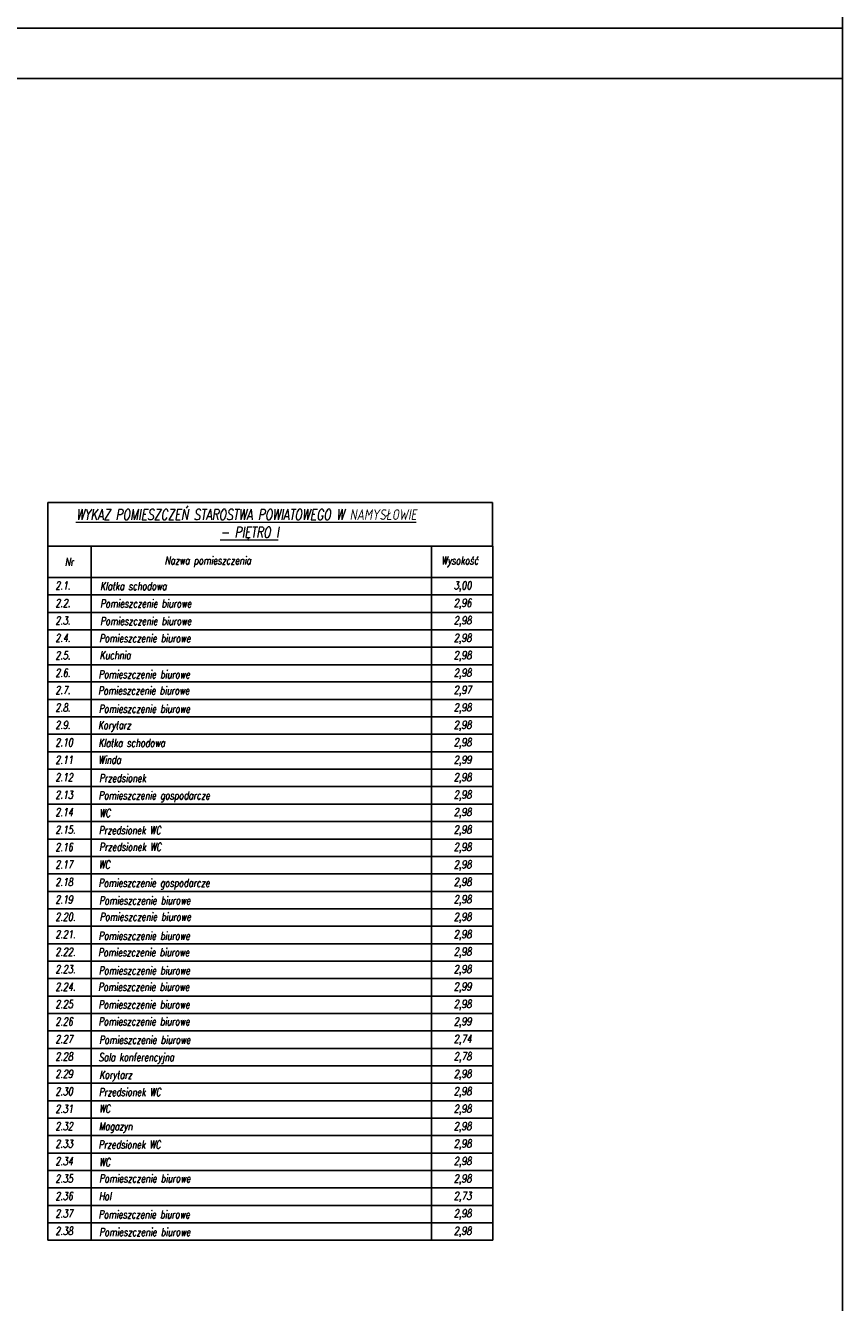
# Model space of a CAD drawing. Header units: inches. Extents: x 1464 to 9264, y -7670 to 9130.
# Tile 15 of 27: x 7648 to 9264, y -1790 to 735. Entities that reach past the tile are written whole.
import ezdxf

# ---------------------------------------------------------------- set-up
doc = ezdxf.new("R2010")
doc.units = ezdxf.units.IN
doc.header["$MEASUREMENT"] = 0
doc.layers.add('koncepcja opis', color=130, linetype='Continuous', lineweight=13)
doc.layers.add('RAMKA', color=3, linetype='Continuous')
doc.styles.add('standard 100', font='simplex.shx', dxfattribs={"width": 0.75, "oblique": 10, "height": 20})
doc.styles.add('standard 50', font='simplex.shx', dxfattribs={"width": 0.75, "oblique": 10, "height": 10})

# ---------------------------------------------------------------- blocks, each defined once
blk = doc.blocks.new('A$C36685AB7')
at = {"layer": 'koncepcja opis', "lineweight": -2}
for p, q in [((6227.9, 7462), (6454.6, 7462)), ((6227.9, 7462), (6227.9, 7375.7)), ((6454.6, 7462), (6849.2, 7462)), ((6849.2, 7462), (7108, 7462)), ((7108, 7462), (7108, 7375.7)), ((6227.9, 7375.7), (6314.1, 7375.7)), ((6227.9, 7375.7), (6227.9, 7313.6)), ((6314.1, 7375.7), (6987.3, 7375.7)), ((6314.1, 7375.7), (6314.1, 7313.6)), ((6970, 7375.7), (7108, 7375.7)), ((6987.3, 7375.7), (7108.1, 7375.7)), ((6987.3, 7375.7), (6987.3, 7313.6)), ((7108.1, 7375.7), (7108.1, 7313.6)), ((6227.9, 7313.6), (6314.1, 7313.6)), ((6227.9, 7313.6), (6227.9, 7279.1)), ((6314.1, 7313.6), (6987.3, 7313.6)), ((6314.1, 7313.6), (6314.1, 7279.1)), ((6987.3, 7313.6), (7108.1, 7313.6)), ((6987.3, 7313.6), (6987.3, 7279.1)), ((7108.1, 7313.6), (7108.1, 7279.1)), ((6227.9, 7279.1), (6314.1, 7279.1)), ((6227.9, 7279.1), (6227.9, 7244.6)), ((6314.1, 7279.1), (6987.3, 7279.1)), ((6314.1, 7279.1), (6314.1, 7244.6)), ((6987.3, 7279.1), (7108.1, 7279.1)), ((6987.3, 7279.1), (6987.3, 7244.6)), ((7108.1, 7279.1), (7108.1, 7210.1)), ((6227.9, 7244.6), (6314.1, 7244.6)), ((6227.9, 7244.6), (6227.9, 7210.1)), ((6314.1, 7244.6), (6987.3, 7244.6)), ((6314.1, 7244.6), (6314.1, 7210.1)), ((6987.3, 7244.6), (7108.1, 7244.6)), ((6987.3, 7244.6), (6987.3, 7210.1)), ((6227.9, 7210.1), (6314.1, 7210.1)), ((6227.9, 7210.1), (6227.9, 7175.6)), ((6314.1, 7210.1), (6987.3, 7210.1)), ((6314.1, 7210.1), (6314.1, 7175.6)), ((6987.3, 7210.1), (7108.1, 7210.1)), ((6987.3, 7210.1), (6987.3, 7175.6)), ((7108.1, 7210.1), (7108.1, 7175.6)), ((6227.9, 7175.6), (6314.1, 7175.6)), ((6227.9, 7175.6), (6227.9, 7107)), ((6314.1, 7175.6), (6987.3, 7175.6)), ((6314.1, 7175.6), (6314.1, 7107)), ((6987.3, 7175.6), (7108.1, 7175.6)), ((6987.3, 7175.6), (6987.3, 7107)), ((7108.1, 7175.6), (7108.1, 7107)), ((6227.9, 7141.1), (6314.1, 7141.1)), ((6314.1, 7141.1), (6987.3, 7141.1)), ((6987.3, 7141.1), (7108.1, 7141.1)), ((6227.9, 7107), (6227.9, 7072.5)), ((6227.9, 7107), (6314.1, 7107)), ((6314.1, 7107), (6314.1, 7072.5)), ((6314.1, 7107), (6987.3, 7107)), ((6987.3, 7107), (6987.3, 7072.5)), ((6987.3, 7107), (7108.1, 7107)), ((7108.1, 7107), (7108.1, 7072.5)), ((6227.9, 7072.5), (6314.1, 7072.5)), ((6227.9, 7072.5), (6227.9, 7038)), ((6314.1, 7072.5), (6987.3, 7072.5)), ((6314.1, 7072.5), (6314.1, 7038)), ((6987.3, 7072.5), (7108.1, 7072.5)), ((6987.3, 7072.5), (6987.3, 7038)), ((7108.1, 7072.5), (7108.1, 7003.5)), ((6227.9, 7038), (6314.1, 7038)), ((6227.9, 7038), (6227.9, 7003.5)), ((6314.1, 7038), (6987.3, 7038)), ((6314.1, 7038), (6314.1, 7003.5)), ((6987.3, 7038), (7108.1, 7038)), ((6987.3, 7038), (6987.3, 7003.5)), ((6227.9, 7003.5), (6314.1, 7003.5)), ((6227.9, 7003.5), (6227.9, 6969)), ((6314.1, 7003.5), (6987.3, 7003.5)), ((6314.1, 7003.5), (6314.1, 6658.5)), ((6987.3, 7003.5), (7108.1, 7003.5)), ((6987.3, 7003.5), (6987.3, 6658.5)), ((7108.1, 7003.5), (7108.1, 6934.5)), ((6227.9, 6969), (6314.1, 6969)), ((6227.9, 6969), (6227.9, 6658.5)), ((6314.1, 6969), (6987.3, 6969)), ((6987.3, 6969), (7108.1, 6969)), ((6227.9, 6934.5), (6314.1, 6934.5)), ((6314.1, 6934.5), (6987.3, 6934.5)), ((6940.8, 6934.5), (7108.1, 6934.5)), ((7108.1, 6934.5), (7108.1, 6658.5)), ((6227.9, 6900), (6314.1, 6900)), ((6314.1, 6900), (6987.3, 6900)), ((6987.3, 6900), (7108.1, 6900)), ((6227.9, 6865.5), (6314.1, 6865.5)), ((6314.1, 6865.5), (6987.3, 6865.5)), ((6987.3, 6865.5), (7108.1, 6865.5)), ((6227.9, 6831), (6314.1, 6831)), ((6314.1, 6831), (6987.3, 6831)), ((6987.3, 6831), (7108.1, 6831)), ((6227.9, 6796.5), (6314.1, 6796.5)), ((6314.1, 6796.5), (6987.3, 6796.5)), ((6987.3, 6796.5), (7108.1, 6796.5)), ((6227.9, 6762), (6314.1, 6762)), ((6314.1, 6762), (6987.3, 6762)), ((6987.3, 6762), (7108.1, 6762)), ((6227.9, 6727.5), (6314.1, 6727.5)), ((6314.1, 6727.5), (6987.3, 6727.5)), ((6987.3, 6727.5), (7108.1, 6727.5)), ((6227.9, 6693), (6314.1, 6693)), ((6314.1, 6693), (6987.3, 6693)), ((6987.3, 6693), (7108.1, 6693)), ((6227.9, 6658.5), (6314.1, 6658.5)), ((6227.9, 6658.5), (6314.1, 6658.5)), ((6227.9, 6658.5), (6227.9, 6624)), ((6314.1, 6658.5), (6987.3, 6658.5)), ((6314.1, 6658.5), (6987.3, 6658.5)), ((6314.1, 6658.5), (6314.1, 6624)), ((6987.3, 6658.5), (7108.1, 6658.5)), ((6987.3, 6658.5), (7108.1, 6658.5)), ((6987.3, 6658.5), (6987.3, 6624)), ((7108.1, 6658.5), (7108.1, 6624)), ((6227.9, 6624), (6314.1, 6624)), ((6227.9, 6624), (6227.9, 6589.5)), ((6314.1, 6624), (6987.3, 6624)), ((6314.1, 6624), (6314.1, 6589.5)), ((6987.3, 6624), (7108.1, 6624)), ((6987.3, 6624), (6987.3, 6589.5)), ((7108.1, 6624), (7108.1, 6589.5)), ((6227.9, 6589.5), (6314.1, 6589.5)), ((6227.9, 6589.5), (6227.9, 6555)), ((6314.1, 6589.5), (6987.3, 6589.5)), ((6314.1, 6589.5), (6314.1, 6555)), ((6987.3, 6589.5), (7108.1, 6589.5)), ((6987.3, 6589.5), (6987.3, 6555)), ((7108.1, 6589.5), (7108.1, 6555)), ((6227.9, 6555), (6314.1, 6555)), ((6227.9, 6555), (6227.9, 6520.5)), ((6314.1, 6555), (6987.3, 6555)), ((6314.1, 6555), (6314.1, 6520.5)), ((6987.3, 6555), (7108.1, 6555)), ((6987.3, 6555), (6987.3, 6520.5)), ((7108.1, 6555), (7108.1, 6486)), ((6227.9, 6520.5), (6314.1, 6520.5)), ((6227.9, 6520.5), (6227.9, 6486)), ((6314.1, 6520.5), (6987.3, 6520.5)), ((6314.1, 6520.5), (6314.1, 6486)), ((6987.3, 6520.5), (7108.1, 6520.5)), ((6987.3, 6520.5), (6987.3, 6486)), ((6227.9, 6486), (6314.1, 6486)), ((6227.9, 6486), (6227.9, 6451.5)), ((6314.1, 6486), (6987.3, 6486)), ((6314.1, 6486), (6314.1, 6003)), ((6987.3, 6486), (7108.1, 6486)), ((6987.3, 6486), (6987.3, 6003)), ((7108.1, 6486), (7108.1, 6417)), ((6227.9, 6451.5), (6314.1, 6451.5)), ((6227.9, 6451.5), (6227.9, 6003)), ((6314.1, 6451.5), (6987.3, 6451.5)), ((6987.3, 6451.5), (7108.1, 6451.5)), ((6227.9, 6417), (6314.1, 6417)), ((6314.1, 6417), (6987.3, 6417)), ((6940.8, 6417), (7108.1, 6417)), ((7108.1, 6417), (7108.1, 6003)), ((6227.9, 6382.5), (6314.1, 6382.5)), ((6314.1, 6382.5), (6987.3, 6382.5)), ((6987.3, 6382.5), (7108.1, 6382.5)), ((6227.9, 6348), (6314.1, 6348)), ((6314.1, 6348), (6987.3, 6348)), ((6987.3, 6348), (7108.1, 6348)), ((6227.9, 6313.5), (6314.1, 6313.5)), ((6314.1, 6313.5), (6987.3, 6313.5)), ((6987.3, 6313.5), (7108.1, 6313.5)), ((6227.9, 6279), (6314.1, 6279)), ((6314.1, 6279), (6987.3, 6279)), ((6987.3, 6279), (7108.1, 6279)), ((6227.9, 6244.5), (6314.1, 6244.5)), ((6314.1, 6244.5), (6987.3, 6244.5)), ((6987.3, 6244.5), (7108.1, 6244.5)), ((6227.9, 6210), (6314.1, 6210)), ((6314.1, 6210), (6987.3, 6210)), ((6987.3, 6210), (7108.1, 6210)), ((6227.9, 6175.5), (6314.1, 6175.5)), ((6314.1, 6175.5), (6987.3, 6175.5)), ((6987.3, 6175.5), (7108.1, 6175.5)), ((6227.9, 6141), (6314.1, 6141)), ((6227.9, 6141), (6314.1, 6141)), ((6314.1, 6141), (6987.3, 6141)), ((6314.1, 6141), (6987.3, 6141)), ((6314.1, 6141), (7108.1, 6141)), ((6987.3, 6141), (7108.1, 6141)), ((6227.9, 6106.5), (6314.1, 6106.5)), ((6314.1, 6106.5), (6987.3, 6106.5)), ((6987.3, 6106.5), (7108.1, 6106.5)), ((6227.9, 6072), (6314.1, 6072)), ((6314.1, 6072), (6987.3, 6072)), ((6987.3, 6072), (7108.1, 6072)), ((6227.9, 6037.5), (6314.1, 6037.5)), ((6314.1, 6037.5), (6987.3, 6037.5)), ((6987.3, 6037.5), (7108.1, 6037.5)), ((6227.9, 6003), (6314.1, 6003)), ((6314.1, 6003), (6987.3, 6003)), ((6987.3, 6003), (7108.1, 6003))]:
    blk.add_line(p, q, dxfattribs=at)
at = {"layer": 'RAMKA'}
for p, q in [((7800, 8400), (7800, 12600)), ((7800, 8400), (0, 8400)), ((0, 8400), (7800, 8400)), ((7800, 4200), (7800, 8400)), ((7800, 8300), (0, 8300))]:
    blk.add_line(p, q, dxfattribs=at)
at = {"layer": 'koncepcja opis', "oblique": 10, "width": 0.738606}
for s, height, style, p in [('%%UWYKAZ POMIESZCZEŃ STAROSTWA POWIATOWEGO W NAMYSŁOWIE', 21.019, 'standard 100', (6284.3, 7427.5)), ('%%U- PIĘTRO I', 21.019, 'standard 100', (6569.7, 7392.6)), ('Nr', 15.76, 'standard 50', (6261.7, 7336.9)), ('Nazwa pomieszczenia', 15.764, 'standard 50', (6459.2, 7339.5)), ('Wysokość', 15.76, 'standard 50', (7006.5, 7339.5)), ('2.1.', 15.76, 'standard 50', (6242.9, 7289.7)), ('Klatka schodowa', 15.764, 'standard 50', (6331.4, 7288.6)), ('3,00', 15.76, 'standard 50', (7031.3, 7290.1)), ('2.2.     ', 15.76, 'standard 50', (6242.9, 7255.2)), ('Pomieszczenie biurowe', 15.764, 'standard 50', (6331.4, 7254.1)), ('2,96', 15.76, 'standard 50', (7031.3, 7255.6)), ('2.3.', 15.76, 'standard 50', (6242.9, 7220.7)), ('Pomieszczenie biurowe', 15.764, 'standard 50', (6331.4, 7219.6)), ('2,98', 15.76, 'standard 50', (7031.3, 7221.1)), ('2.4.', 15.76, 'standard 50', (6242.9, 7186.2)), ('Pomieszczenie biurowe', 15.764, 'standard 50', (6329.9, 7185.5)), ('2,98', 15.76, 'standard 50', (7031.3, 7186.6)), ('2.5.', 15.76, 'standard 50', (6242.9, 7151.7)), ('Kuchnia', 15.76, 'standard 50', (6330.6, 7152.1)), ('2,98', 15.76, 'standard 50', (7031.3, 7152.1)), ('2.6.', 15.76, 'standard 50', (6242.9, 7117.2)), ('Pomieszczenie biurowe', 15.764, 'standard 50', (6328.5, 7114.2)), ('2,98', 15.76, 'standard 50', (7031.3, 7117.6)), ('2.7.', 15.76, 'standard 50', (6242.9, 7083.1)), ('Pomieszczenie biurowe ', 15.764, 'standard 50', (6327.5, 7082.1)), ('2,97', 15.76, 'standard 50', (7031.3, 7083.5)), ('2.8.', 15.76, 'standard 50', (6242.9, 7048.6)), ('Pomieszczenie biurowe', 15.764, 'standard 50', (6328.7, 7046.1)), ('2,98', 15.76, 'standard 50', (7031.3, 7049)), ('2.9.', 15.76, 'standard 50', (6242.9, 7014.1)), ('Korytarz', 15.76, 'standard 50', (6327.5, 7013.8)), ('2,98', 15.76, 'standard 50', (7031.3, 7014.5)), ('2.10', 15.76, 'standard 50', (6242.9, 6979.6)), ('Klatka schodowa', 15.764, 'standard 50', (6328.1, 6978.7)), ('2,98', 15.76, 'standard 50', (7031.3, 6980)), ('2.11', 15.76, 'standard 50', (6242.9, 6945.1)), ('Winda', 15.76, 'standard 50', (6328.1, 6945.3)), ('2,99', 15.76, 'standard 50', (7031.3, 6945.5)), ('2.12', 15.76, 'standard 50', (6242.9, 6910.6)), ('Przedsionek', 15.764, 'standard 50', (6329.5, 6909.1)), ('2,98', 15.76, 'standard 50', (7031.3, 6911)), ('2.13', 15.76, 'standard 50', (6242.9, 6876.1)), ('Pomieszczenie gospodarcze', 15.764, 'standard 50', (6328.5, 6874.7)), ('2,98', 15.76, 'standard 50', (7031.3, 6876.5)), ('2.14', 15.76, 'standard 50', (6242.9, 6841.6)), ('WC', 15.76, 'standard 50', (6329.9, 6840)), ('2,98', 15.76, 'standard 50', (7031.3, 6842)), ('2.15.', 15.76, 'standard 50', (6242.9, 6807.1)), ('Przedsionek WC', 15.764, 'standard 50', (6328.8, 6805.8)), ('2,98', 15.76, 'standard 50', (7031.3, 6807.5)), ('2.16', 15.76, 'standard 50', (6242.9, 6772.6)), ('Przedsionek WC', 15.764, 'standard 50', (6329.6, 6772.9)), ('2,98', 15.76, 'standard 50', (7031.3, 6773)), ('2.17', 15.76, 'standard 50', (6242.9, 6738.1)), ('WC', 15.76, 'standard 50', (6329, 6738)), ('2,98', 15.76, 'standard 50', (7031.3, 6738.5)), ('2.18', 15.76, 'standard 50', (6242.9, 6703.6)), ('Pomieszczenie gospodarcze', 15.764, 'standard 50', (6328.3, 6701.8)), ('2,98', 15.76, 'standard 50', (7031.3, 6704)), ('2.19', 15.76, 'standard 50', (6242.9, 6669.1)), ('Pomieszczenie biurowe', 15.764, 'standard 50', (6329.6, 6667)), ('2,98', 15.76, 'standard 50', (7031.3, 6669.5)), ('2.20.', 15.76, 'standard 50', (6242.9, 6634.6)), ('Pomieszczenie biurowe', 15.764, 'standard 50', (6330.6, 6635)), ('2,98', 15.76, 'standard 50', (7031.3, 6635)), ('2.21.', 15.76, 'standard 50', (6242.9, 6600.1)), ('2,98', 15.76, 'standard 50', (7031.3, 6600.5)), ('Pomieszczenie biurowe', 15.764, 'standard 50', (6328.5, 6597.2)), ('2.22.', 15.76, 'standard 50', (6242.9, 6565.6)), ('Pomieszczenie biurowe', 15.764, 'standard 50', (6327.5, 6564.6)), ('2,98', 15.76, 'standard 50', (7031.3, 6566)), ('2.23.', 15.76, 'standard 50', (6242.9, 6531.1)), ('Pomieszczenie biurowe', 15.764, 'standard 50', (6328.7, 6528.6)), ('2,98', 15.76, 'standard 50', (7031.3, 6531.5)), ('2.24.', 15.76, 'standard 50', (6242.9, 6496.6)), ('Pomieszczenie biurowe', 15.764, 'standard 50', (6327.5, 6496.3)), ('2,99', 15.76, 'standard 50', (7031.3, 6497)), ('2.25', 15.76, 'standard 50', (6242.9, 6462.1)), ('Pomieszczenie biurowe', 15.764, 'standard 50', (6328.1, 6461.2)), ('2,98', 15.76, 'standard 50', (7031.3, 6462.5)), ('2.26', 15.76, 'standard 50', (6242.9, 6427.6)), ('Pomieszczenie biurowe', 15.764, 'standard 50', (6328.1, 6427.8)), ('2,99', 15.76, 'standard 50', (7031.3, 6428)), ('2.27', 15.76, 'standard 50', (6242.9, 6393.1)), ('Pomieszczenie biurowe', 15.764, 'standard 50', (6329.5, 6391.6)), ('2,74', 15.76, 'standard 50', (7031.3, 6393.5)), ('2.28', 15.76, 'standard 50', (6242.9, 6358.6)), ('Sala konferencyjna', 15.764, 'standard 50', (6328.5, 6357.2)), ('2,78', 15.76, 'standard 50', (7031.3, 6359)), ('2.29', 15.76, 'standard 50', (6242.9, 6324.1)), ('Korytarz', 15.76, 'standard 50', (6329.9, 6322.5)), ('2,98', 15.76, 'standard 50', (7031.3, 6324.5)), ('2.30', 15.76, 'standard 50', (6242.9, 6289.6)), ('Przedsionek WC', 15.764, 'standard 50', (6328.8, 6288.3)), ('2,98', 15.76, 'standard 50', (7031.3, 6290)), ('2.31', 15.76, 'standard 50', (6242.9, 6255.1)), ('WC', 15.76, 'standard 50', (6329.6, 6255.4)), ('2,98', 15.76, 'standard 50', (7031.3, 6255.5)), ('2.32', 15.76, 'standard 50', (6242.9, 6220.6)), ('2,98', 15.76, 'standard 50', (7031.3, 6221)), ('Magazyn', 15.76, 'standard 50', (6329, 6220.5)), ('2.33', 15.76, 'standard 50', (6242.9, 6186.1)), ('Przedsionek WC', 15.764, 'standard 50', (6328.3, 6184.3)), ('2,98', 15.76, 'standard 50', (7031.3, 6186.5)), ('2.34', 15.76, 'standard 50', (6242.9, 6151.6)), ('WC', 15.76, 'standard 50', (6329.6, 6149.5)), ('2,98', 15.76, 'standard 50', (7031.3, 6152)), ('2.35', 15.76, 'standard 50', (6242.9, 6117.1)), ('Pomieszczenie biurowe', 15.764, 'standard 50', (6329.6, 6117.4)), ('2,98', 15.76, 'standard 50', (7031.3, 6117.5)), ('2.36', 15.76, 'standard 50', (6242.9, 6082.6)), ('Hol ', 15.76, 'standard 50', (6329, 6082.5)), ('2,73', 15.76, 'standard 50', (7031.3, 6083)), ('2.37', 15.76, 'standard 50', (6242.9, 6048.1)), ('Pomieszczenie biurowe', 15.764, 'standard 50', (6328.3, 6046.3)), ('2,98', 15.76, 'standard 50', (7031.3, 6048.5)), ('2.38', 15.76, 'standard 50', (6242.9, 6013.6)), ('Pomieszczenie biurowe', 15.764, 'standard 50', (6329.6, 6011.5)), ('2,98', 15.76, 'standard 50', (7031.3, 6014))]:
    blk.add_text(s, height=height, dxfattribs=dict(at, style=style)).set_placement(p)

msp = doc.modelspace()

# ---------------------------------------------------------------- block references
msp.add_blockref('A$C36685AB7', (1464.1, -7669.9))

doc.saveas('drawing.dxf')
